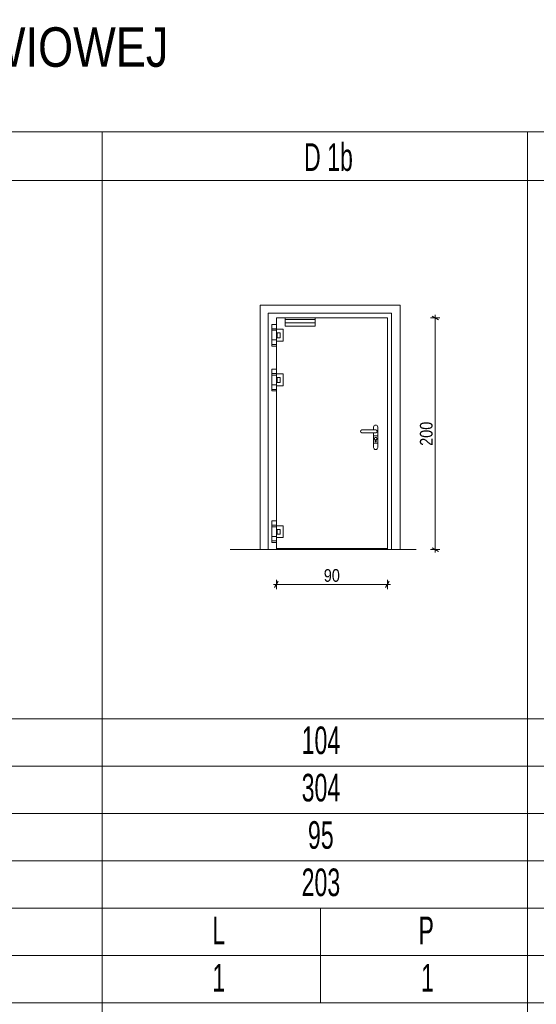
# Model space of a CAD drawing. Header units: centimetres. Extents: x 4440 to 22481, y -13438 to -10264.
# Tile 4 of 20: x 5339 to 5994, y -11512 to -10264. Entities that reach past the tile are written whole.
import ezdxf

# ---------------------------------------------------------------- set-up
doc = ezdxf.new("R2010")
doc.units = ezdxf.units.CM
doc.header["$MEASUREMENT"] = 0
for name, color, linetype in [('00RamTab-L', 7, 'Continuous'), ('499-Wymiary i opisy', 7, 'Continuous'), ('MF_Logo', 7, 'Continuous')]:
    doc.layers.add(name, color=color, linetype=linetype)
doc.styles.add('GENERATED_STYLE_1', font='txt')
doc.styles.add('GENERATED_STYLE_2', font='txt')
doc.dimstyles.new('GENERATED_STYLE__1', dxfattribs={"dimtxt": 16, "dimasz": 6.08, "dimexe": 0.18, "dimexo": 0.0625, "dimgap": 0.09, "dimtad": 1, "dimdec": 0, "dimzin": 0, "dimdsep": 46, "dimtxsty": 'GENERATED_STYLE_1', "dimblk": 'ARROWHEAD_2', "dimblk1": 'ARROWHEAD_2', "dimblk2": 'ARROWHEAD_2', "dimcen": 0.09, "dimse1": 1, "dimse2": 1, "dimclrd": 7, "dimclre": 7, "dimclrt": 7, "dimadec": 0, "dimazin": 0, "dimtfac": 1, "dimtdec": 4, "dimtmove": 0, "dimatfit": 3, "dimfxl": 0, "dimtolj": 1, "dimtzin": 0, "dimarcsym": 0})
doc.dimstyles.new('GENERATED_STYLE__2', dxfattribs={"dimtxt": 16, "dimasz": 6.08, "dimexe": 0.18, "dimexo": 0.0625, "dimgap": 0.09, "dimtad": 1, "dimtih": 1, "dimtoh": 1, "dimdec": 0, "dimzin": 0, "dimdsep": 46, "dimtxsty": 'GENERATED_STYLE_1', "dimblk": 'ARROWHEAD_2', "dimblk1": 'ARROWHEAD_2', "dimblk2": 'ARROWHEAD_2', "dimcen": 0.09, "dimse1": 1, "dimse2": 1, "dimclrd": 7, "dimclre": 7, "dimclrt": 7, "dimadec": 0, "dimazin": 0, "dimtfac": 1, "dimtdec": 4, "dimtmove": 0, "dimatfit": 3, "dimfxl": 0, "dimtolj": 1, "dimtzin": 0, "dimarcsym": 0})

# ---------------------------------------------------------------- blocks, each defined once
blk = doc.blocks.new('*D19')
at = {"layer": '499-Wymiary i opisy', "color": 7, "linetype": 'Continuous', "lineweight": 13}
for p, q in [((5872.2, -10641.6), (5860.2, -10641.6)), ((5870.2, -10643.9), (5862.2, -10639.2)), ((5866.2, -10641.6), (5866.2, -10637.6)), ((5866.2, -10935.1), (5866.2, -10641.6)), ((5872.2, -10935.1), (5860.2, -10935.1)), ((5862.2, -10932.8), (5870.2, -10937.4)), ((5866.2, -10939), (5866.2, -10935.1))]:
    blk.add_line(p, q, dxfattribs=at)
at = {"layer": '499-Wymiary i opisy', "color": 7, "lineweight": 13, "insert": (5863, -10803.7), "char_height": 16, "attachment_point": 7, "rotation": 90, "style": 'GENERATED_STYLE_1'}
blk.add_mtext('\\A1;{\\pql;\\fArial Narrow|b0|i0|c238|p34;200}', dxfattribs=at)
blk = doc.blocks.new('ARROWHEAD_2')
at = {"color": 0, "linetype": 'Continuous', "lineweight": 0}
for p, q in [((0, 0), (-1, 0)), ((-0.38, -0.66), (0.38, 0.66))]:
    blk.add_line(p, q, dxfattribs=at)
blk = doc.blocks.new('*D20')
at = {"layer": '499-Wymiary i opisy', "color": 7, "linetype": 'Continuous', "lineweight": 13}
for p, q in [((5660.8, -10979.4), (5664.7, -10979.4)), ((5667, -10975.4), (5662.4, -10983.4)), ((5664.7, -10985.4), (5664.7, -10973.4)), ((5664.7, -10979.4), (5805.5, -10979.4)), ((5803.1, -10983.4), (5807.8, -10975.4)), ((5805.5, -10985.4), (5805.5, -10973.4)), ((5805.5, -10979.4), (5809.4, -10979.4))]:
    blk.add_line(p, q, dxfattribs=at)
at = {"layer": '499-Wymiary i opisy', "color": 7, "lineweight": 13, "insert": (5724.8, -10976.2), "char_height": 16, "attachment_point": 7, "style": 'GENERATED_STYLE_1'}
blk.add_mtext('\\A1;{\\pql;\\fArial Narrow|b0|i0|c238|p34;90}', dxfattribs=at)

msp = doc.modelspace()

# ---------------------------------------------------------------- linework, layer by layer
at = {"layer": 'MF_Logo', "color": 7, "linetype": 'Continuous', "lineweight": 13}
for p, q in [((4439.5, -10405.9), (10293.6, -10405.9)), ((5443.4, -12811.5), (5443.4, -10405.9)), ((5983.1, -12811.5), (5983.1, -10405.9)), ((4439.5, -10467.2), (10293.6, -10467.2)), ((5983.1, -12518.9), (5983.1, -10467.2)), ((5643.9, -10625.4), (5821.6, -10625.4)), ((5643.9, -10625.4), (5643.9, -10935.1)), ((5653, -10625.4), (5810.8, -10625.4)), ((5821.6, -10625.4), (5821.6, -10935.1)), ((5654.3, -10935.1), (5654.3, -10635.7)), ((5654.3, -10635.7), (5810.8, -10635.7)), ((5664.7, -10935.1), (5664.7, -10641.6)), ((5664.7, -10641.6), (5805.5, -10641.6)), ((5675.9, -10652.1), (5675.9, -10641.6)), ((5675.9, -10643.4), (5713.7, -10643.4)), ((5713.7, -10652.1), (5713.7, -10641.6)), ((5805.5, -10935.1), (5805.5, -10641.6)), ((5810.8, -10935.1), (5810.8, -10635.7)), ((5658.8, -10649.7), (5658.8, -10677.2)), ((5664.7, -10649.7), (5658.8, -10649.7)), ((5664.7, -10655.2), (5658.8, -10655.2)), ((5664.7, -10657.2), (5658.8, -10657.2)), ((5673.2, -10655.8), (5664.7, -10655.8)), ((5673.2, -10655.8), (5673.2, -10670.9)), ((5675.9, -10647.7), (5713.7, -10647.7)), ((5675.9, -10652.1), (5713.7, -10652.1)), ((5664.7, -10669.3), (5658.8, -10669.3)), ((5669.6, -10660.5), (5665.8, -10660.5)), ((5665.8, -10660.5), (5665.8, -10666.6)), ((5669.6, -10666.6), (5665.8, -10666.6)), ((5669.6, -10660.5), (5669.6, -10666.6)), ((5664.7, -10675.2), (5658.8, -10675.2)), ((5664.7, -10677.2), (5658.8, -10677.2)), ((5673.2, -10670.9), (5664.7, -10670.9)), ((5658.8, -10706.6), (5658.8, -10734.1)), ((5664.7, -10706.6), (5658.8, -10706.6)), ((5664.7, -10712), (5658.8, -10712)), ((5664.7, -10714.1), (5658.8, -10714.1)), ((5673.2, -10712.5), (5664.7, -10712.5)), ((5669.6, -10717.1), (5665.8, -10717.1)), ((5665.8, -10717.1), (5665.8, -10723.2)), ((5669.6, -10717.1), (5669.6, -10723.2)), ((5673.2, -10712.5), (5673.2, -10727.5)), ((5664.7, -10726.2), (5658.8, -10726.2)), ((5664.7, -10732.1), (5658.8, -10732.1)), ((5673.2, -10727.5), (5664.7, -10727.5)), ((5669.6, -10723.2), (5665.8, -10723.2)), ((5664.7, -10734.1), (5658.8, -10734.1)), ((5787.9, -10779.8), (5787.9, -10783.4)), ((5793.3, -10779.8), (5793.3, -10805.9)), ((5790.7, -10783.4), (5773, -10783.4)), ((5790.7, -10787.1), (5773, -10787.1)), ((5787.9, -10787.1), (5777.2, -10787.1)), ((5787.9, -10787.1), (5787.9, -10805.9)), ((5793.3, -10791), (5787.9, -10791)), ((5793.3, -10800.5), (5787.9, -10800.5)), ((5789.8, -10796.1), (5789.8, -10798.7)), ((5791.3, -10798.7), (5789.8, -10798.7)), ((5791.3, -10796.1), (5791.3, -10798.7)), ((5658.8, -10898.7), (5658.8, -10926.2)), ((5664.7, -10898.7), (5658.8, -10898.7)), ((5664.7, -10904.2), (5658.8, -10904.2)), ((5664.7, -10906.2), (5658.8, -10906.2)), ((5673.2, -10904.9), (5664.7, -10904.9)), ((5673.2, -10904.9), (5673.2, -10920)), ((5664.7, -10918.4), (5658.8, -10918.4)), ((5669.6, -10909.6), (5665.8, -10909.6)), ((5665.8, -10909.6), (5665.8, -10915.7)), ((5669.6, -10915.7), (5665.8, -10915.7)), ((5669.6, -10909.6), (5669.6, -10915.7)), ((5664.7, -10924.2), (5658.8, -10924.2)), ((5664.7, -10926.2), (5658.8, -10926.2)), ((5673.2, -10920), (5664.7, -10920)), ((5605.8, -10935.1), (5842.1, -10935.1)), ((5664.7, -10933.7), (5805.5, -10933.7)), ((4439.5, -11149.7), (10293.6, -11149.7)), ((4903.6, -11209.7), (7598.6, -11209.7)), ((4439.5, -11269.7), (10293.6, -11269.7)), ((4903.6, -11329.7), (7598.6, -11329.7)), ((4439.5, -11389.7), (10293.6, -11389.7)), ((5720.6, -11509.7), (5720.6, -11389.7)), ((4439.5, -11449.7), (10293.6, -11449.7)), ((4439.5, -11509.7), (10293.6, -11509.7))]:
    msp.add_line(p, q, dxfattribs=at)
for centre, radius, start, end in [((5790.6, -10780.1), 2.73, 5.1077, 174.8923), ((5773.1, -10785.3), 1.86, 95.1077, 264.8923), ((5790.6, -10794.6), 1.67, 296.7516, 243.2484), ((5790.6, -10785.3), 1.86, 275.1077, 84.8923), ((5790.6, -10805.6), 2.73, 185.1077, 354.8923)]:
    msp.add_arc(centre, radius, start, end, dxfattribs=at)

# ---------------------------------------------------------------- texts
at = {"color": 7, "linetype": 'Continuous', "lineweight": 13, "insert": (4439.5, -10298.6), "char_height": 50, "attachment_point": 4, "style": 'GENERATED_STYLE_1'}
msp.add_mtext('\\A1;{\\pql;\\fArial Narrow|b0|i0|c238|p34;ZESTAWIENIE  ŚLUSARKI  DRZWIOWEJ}', dxfattribs=at)
at = {"layer": '00RamTab-L', "color": 7, "linetype": 'Continuous', "lineweight": 25, "char_height": 35, "style": 'GENERATED_STYLE_2'}
for s, insert, attachment_point in [('\\A1;{\\W0.600000x;\\pql;\\fArial|b0|i0|c238|p38;D 1b}', (5699.7, -10420.2), 1), ('\\A1;{\\W0.600000x;\\pql;\\fArial|b0|i0|c238|p38;104}', (5696.7, -11159.4), 1), ('\\A1;{\\W0.600000x;\\pql;\\fArial|b0|i0|c238|p38;304}', (5696.7, -11219.4), 1), ('\\A1;{\\W0.600000x;\\pql;\\fArial|b0|i0|c238|p38;95}', (5704.7, -11279.4), 1), ('\\A1;{\\W0.600000x;\\pql;\\fArial|b0|i0|c238|p38;203}', (5696.7, -11339.4), 1), ('\\A1;{\\W0.600000x;\\pql;\\fArial|b0|i0|c238|p38;L}', (5583.4, -11400.4), 1), ('\\A1;{\\W0.600000x;\\pqr;\\fArial|b0|i0|c238|p38;P}', (5864.5, -11400.4), 3), ('\\A1;{\\W0.600000x;\\pql;\\fArial|b0|i0|c238|p38;1}', (5583.4, -11460.4), 1), ('\\A1;{\\W0.600000x;\\pqr;\\fArial|b0|i0|c238|p38;1}', (5864.5, -11460.4), 3)]:
    msp.add_mtext(s, dxfattribs=dict(at, insert=insert, attachment_point=attachment_point))

# ---------------------------------------------------------------- dimensions: what is measured, and where the dimension line sits
at = {"layer": '499-Wymiary i opisy', "color": 7, "linetype": 'Continuous', "lineweight": 13}
dim = msp.add_linear_dim(base=(5866.2, -10641.6), p1=(5810.8, -10935.1), p2=(5805.5, -10641.6), angle=90, text='200', dimstyle='GENERATED_STYLE__1', dxfattribs=at)
dim.commit()
dim.dimension.update_dxf_attribs({"geometry": '*D19', "text_midpoint": (5855, -10785.4), "dimtype": 160, "text_rotation": 90})
dim = msp.add_linear_dim(base=(5805.5, -10979.4), p1=(5664.7, -10933.7), p2=(5805.5, -10933.7), text='90', dimstyle='GENERATED_STYLE__2', dxfattribs=at)
dim.commit()
dim.dimension.update_dxf_attribs({"geometry": '*D20', "text_midpoint": (5737, -10968.2), "dimtype": 160})

doc.saveas('drawing.dxf')
